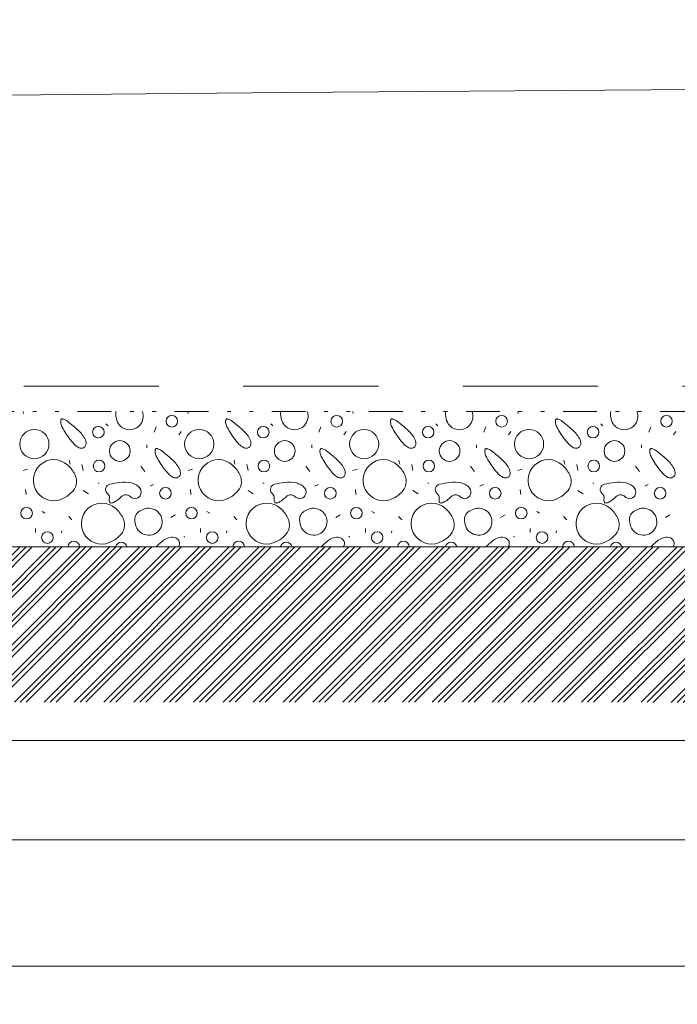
# Model space of a CAD drawing. Header units: millimetres. Extents: x -479461597 to -478645968, y -1101060132 to -1100898045.
# Tile 78 of 145: x -479021446 to -479017552, y -1101059430 to -1101053603. Entities that reach past the tile are written whole.
import ezdxf

# ---------------------------------------------------------------- set-up
doc = ezdxf.new("R2010")
doc.units = ezdxf.units.MM
doc.header["$MEASUREMENT"] = 0
for name, pattern in [('Wipeout_Contour', [1000, 0, -1000]), ('Čerchovaná se dvěma tečkami', [575, 200, -110, 22.5, -110, 22.5, -110]), ('Čárkovaná L', [1300, 800, -500])]:
    doc.linetypes.add(name, pattern=pattern)
for name, color, linetype in [('Bourané_2D prvky - vyplně', 7, 'Continuous'), ('Kóty - SP', 7, 'Continuous'), ('Situace - terén PT', 7, 'Continuous')]:
    doc.layers.add(name, color=color, linetype=linetype)
for name, color, linetype, lineweight, true_color in [('Bourané_2D prvky - vyplně_Pero_č.__40', 7, 'Continuous', 13, 0xc9ca94), ('Bourané_Konstrukce - základy výkop_Pero_č.__109', 7, 'Continuous', 13, 0x6da3d7), ('Kóty - SP_Pero_č.__25', 7, 'Continuous', 13, 0x1a4f6e), ('Kóty - SP_Pero_č.__45', 7, 'Continuous', 13, 0x1a4f6e), ('Kóty - SP_Pero_č.__85', 7, 'Continuous', 13, 0x1a4f6e), ('Situace - terén HTU_Pero_č.__186', 7, 'Continuous', 20, 0x7b0011), ('Situace - terén PT_Pero_č.__190', 7, 'Continuous', 20, 0x6d6f03)]:
    doc.layers.add(name, color=color, linetype=linetype, lineweight=lineweight, true_color=true_color)
doc.layers.add('Konstrukce - základy podsyp_Pero_č.__96', color=124, linetype='Continuous', lineweight=13)
doc.styles.add('GENERATED_STYLE_5', font='txt')
doc.dimstyles.new('GENERATED_STYLE__1', dxfattribs={"dimtxt": 275, "dimasz": 228, "dimexe": 0.18, "dimexo": 400, "dimgap": 0.09, "dimtad": 1, "dimtih": 1, "dimtoh": 1, "dimdec": 0, "dimzin": 0, "dimdsep": 46, "dimtxsty": 'GENERATED_STYLE_5', "dimblk": 'ARROWHEAD_6', "dimblk1": 'ARROWHEAD_6', "dimblk2": 'ARROWHEAD_6', "dimcen": 0.09, "dimclrd": 256, "dimclre": 256, "dimclrt": 256, "dimazin": 0, "dimtfac": 1, "dimtdec": 4, "dimtmove": 0, "dimatfit": 3, "dimfxl": 1, "dimtolj": 1, "dimtzin": 0, "dimarcsym": 0})

# ---------------------------------------------------------------- blocks, each defined once
blk = doc.blocks.new('*X114', base_point=(-479016584.6, -1101055471.5))
at = {"layer": 'Bourané_2D prvky - vyplně_Pero_č.__40', "color": 9, "linetype": 'Continuous', "lineweight": 13, "true_color": 0xc9ca94}
for p, q in [((-479021424.4, -1101055933.3), (-479021425.9, -1101055921.5)), ((-479020448.1, -1101055933.3), (-479020449.6, -1101055921.5)), ((-479019471.8, -1101055933.3), (-479019473.2, -1101055921.5)), ((-479018495.4, -1101055933.3), (-479018496.9, -1101055921.5)), ((-479020935.2, -1101055994.2), (-479020923.3, -1101056006)), ((-479020639.1, -1101056013.1), (-479020650.9, -1101056043.9)), ((-479019958.9, -1101055994.2), (-479019947, -1101056006)), ((-479019662.8, -1101056013.1), (-479019674.6, -1101056043.9)), ((-479018982.5, -1101055994.2), (-479018970.7, -1101056006)), ((-479018686.5, -1101056013.1), (-479018698.3, -1101056043.9)), ((-479018006.2, -1101055994.2), (-479017994.4, -1101056006)), ((-479017710.1, -1101056013.1), (-479017722, -1101056043.9)), ((-479020504.1, -1101056060.5), (-479020489.9, -1101056039.2)), ((-479019527.8, -1101056060.5), (-479019513.6, -1101056039.2)), ((-479018551.4, -1101056060.5), (-479018537.2, -1101056039.2)), ((-479017575.1, -1101056060.5), (-479017560.9, -1101056039.2)), ((-479020693.6, -1101056119.7), (-479020693.6, -1101056136.3)), ((-479019717.3, -1101056119.7), (-479019717.3, -1101056136.3)), ((-479018740.9, -1101056119.7), (-479018740.9, -1101056136.3)), ((-479017764.6, -1101056119.7), (-479017764.6, -1101056136.3)), ((-479021153.1, -1101056209.7), (-479021148.3, -1101056233.4)), ((-479021077.3, -1101056235.8), (-479021070.2, -1101056271.3)), ((-479020705.4, -1101056276), (-479020729.1, -1101056245.2)), ((-479020176.8, -1101056209.7), (-479020172, -1101056233.4)), ((-479020101, -1101056235.8), (-479020093.9, -1101056271.3)), ((-479019729.1, -1101056276), (-479019752.8, -1101056245.2)), ((-479019200.4, -1101056209.7), (-479019195.7, -1101056233.4)), ((-479019124.6, -1101056235.8), (-479019117.5, -1101056271.3)), ((-479018752.8, -1101056276), (-479018776.5, -1101056245.2)), ((-479018224.1, -1101056209.7), (-479018219.4, -1101056233.4)), ((-479018148.3, -1101056235.8), (-479018141.2, -1101056271.3)), ((-479017776.5, -1101056276), (-479017800.1, -1101056245.2)), ((-479021399.4, -1101056261.8), (-479021425.5, -1101056271.3)), ((-479020423.1, -1101056261.8), (-479020449.2, -1101056271.3)), ((-479019446.8, -1101056261.8), (-479019472.8, -1101056271.3)), ((-479018470.5, -1101056261.8), (-479018496.5, -1101056271.3)), ((-479020982.5, -1101056344.7), (-479020975.4, -1101056344.7)), ((-479020674.6, -1101056363.7), (-479020653.3, -1101056354.2)), ((-479020006.2, -1101056344.7), (-479019999.1, -1101056344.7)), ((-479019698.3, -1101056363.7), (-479019677, -1101056354.2)), ((-479019029.9, -1101056344.7), (-479019022.8, -1101056344.7)), ((-479018722, -1101056363.7), (-479018700.7, -1101056354.2)), ((-479018053.6, -1101056344.7), (-479018046.5, -1101056344.7)), ((-479017745.7, -1101056363.7), (-479017724.4, -1101056354.2)), ((-479021411, -1101056382.3), (-479021408.7, -1101056413.1)), ((-479021070.5, -1101056389.1), (-479021039.7, -1101056408)), ((-479020434.7, -1101056382.3), (-479020432.3, -1101056413.1)), ((-479020094.2, -1101056389.1), (-479020063.4, -1101056408)), ((-479019458.4, -1101056382.3), (-479019456, -1101056413.1)), ((-479019117.8, -1101056389.1), (-479019087, -1101056408)), ((-479018482.1, -1101056382.3), (-479018479.7, -1101056413.1)), ((-479018141.5, -1101056389.1), (-479018110.7, -1101056408)), ((-479021313.5, -1101056513.4), (-479021296.7, -1101056524.1)), ((-479021155.5, -1101056542.8), (-479021136.5, -1101056561.7)), ((-479020525, -1101056533.7), (-479020551.1, -1101056547.9)), ((-479020337.2, -1101056513.4), (-479020320.4, -1101056524.1)), ((-479020179.1, -1101056542.8), (-479020160.2, -1101056561.7)), ((-479019548.7, -1101056533.7), (-479019574.7, -1101056547.9)), ((-479019360.8, -1101056513.4), (-479019344.1, -1101056524.1)), ((-479019202.8, -1101056542.8), (-479019183.9, -1101056561.7)), ((-479018572.4, -1101056533.7), (-479018598.4, -1101056547.9)), ((-479018384.5, -1101056513.4), (-479018367.8, -1101056524.1)), ((-479018226.5, -1101056542.8), (-479018207.5, -1101056561.7)), ((-479017596, -1101056533.7), (-479017622.1, -1101056547.9)), ((-479021352, -1101056637.5), (-479021352, -1101056613.8)), ((-479021198.1, -1101056639.9), (-479021195.7, -1101056628.1)), ((-479020470.5, -1101056666), (-479020472.8, -1101056658.9)), ((-479020375.7, -1101056637.5), (-479020375.7, -1101056613.8)), ((-479020221.8, -1101056639.9), (-479020219.4, -1101056628.1)), ((-479019494.1, -1101056666), (-479019496.5, -1101056658.9)), ((-479019399.4, -1101056637.5), (-479019399.4, -1101056613.8)), ((-479019245.4, -1101056639.9), (-479019243.1, -1101056628.1)), ((-479018517.8, -1101056666), (-479018520.2, -1101056658.9)), ((-479018423.1, -1101056637.5), (-479018423.1, -1101056613.8)), ((-479018269.1, -1101056639.9), (-479018266.8, -1101056628.1))]:
    blk.add_line(p, q, dxfattribs=at)
for centre, radius in [((-479020545.4, -1101055979.2), 34.3), ((-479019569.1, -1101055979.2), 34.3), ((-479018592.8, -1101055979.2), 34.3), ((-479017616.4, -1101055979.2), 34.3), ((-479020980.4, -1101056043.7), 34.3), ((-479020004.1, -1101056043.7), 34.3), ((-479019027.7, -1101056043.7), 34.3), ((-479018051.4, -1101056043.7), 34.3), ((-479021359.2, -1101056114.2), 86.5), ((-479020382.9, -1101056114.2), 86.5), ((-479019406.6, -1101056114.2), 86.5), ((-479018430.3, -1101056114.2), 86.5), ((-479020853.2, -1101056155.2), 61.2), ((-479019876.9, -1101056155.2), 61.2), ((-479018900.6, -1101056155.2), 61.2), ((-479017924.3, -1101056155.2), 61.2), ((-479020976.2, -1101056244), 34.3), ((-479019999.9, -1101056244), 34.3), ((-479019023.6, -1101056244), 34.3), ((-479018047.2, -1101056244), 34.3), ((-479020583.2, -1101056405.7), 34.3), ((-479019606.9, -1101056405.7), 34.3), ((-479018630.6, -1101056405.7), 34.3), ((-479017654.2, -1101056405.7), 34.3), ((-479021405.4, -1101056523.1), 34.3), ((-479020429.1, -1101056523.1), 34.3), ((-479019452.8, -1101056523.1), 34.3), ((-479018476.5, -1101056523.1), 34.3), ((-479021282.3, -1101056667.4), 34.3), ((-479020305.9, -1101056667.4), 34.3), ((-479019329.6, -1101056667.4), 34.3), ((-479018353.3, -1101056667.4), 34.3)]:
    blk.add_circle(centre, radius, dxfattribs=at)
for centre, radius, start, end in [((-479021194.2, -1101055973.7), 8.15, 116.44249, 143.74637), ((-479021193.7, -1101055975.3), 9.77, 91.58784, 115.1953), ((-479021193.5, -1101055983.4), 17.9, 76.26222, 91.63398), ((-479021201, -1101056011.8), 47.3, 60.09228, 75.56108), ((-479020817.2, -1101055935.3), 60.4, 166.82651, 183.23471), ((-479020737.7, -1101055930.8), 140, 183.20947, 193.73016), ((-479020795, -1101055949.6), 79.9, 190.42819, 20.56996), ((-479020217.9, -1101055973.7), 8.15, 116.44249, 143.74637), ((-479020217.4, -1101055975.3), 9.77, 91.58784, 115.1953), ((-479020217.2, -1101055983.4), 17.9, 76.26222, 91.63398), ((-479020224.7, -1101056011.8), 47.3, 60.09228, 75.56108), ((-479019840.8, -1101055935.3), 60.4, 166.82651, 183.23471), ((-479019761.4, -1101055930.8), 140, 183.20947, 193.73016), ((-479019818.7, -1101055949.6), 79.9, 190.42819, 20.56996), ((-479019241.6, -1101055973.7), 8.15, 116.44249, 143.74637), ((-479019241.1, -1101055975.3), 9.77, 91.58784, 115.1953), ((-479019240.8, -1101055983.4), 17.9, 76.26222, 91.63398), ((-479019248.4, -1101056011.8), 47.3, 60.09228, 75.56108), ((-479018864.5, -1101055935.3), 60.4, 166.82651, 183.23471), ((-479018785, -1101055930.8), 140, 183.20947, 193.73016), ((-479018842.4, -1101055949.6), 79.9, 190.42819, 20.56996), ((-479018265.3, -1101055973.7), 8.15, 116.44249, 143.74637), ((-479018264.8, -1101055975.3), 9.77, 91.58784, 115.1953), ((-479018264.5, -1101055983.4), 17.9, 76.26222, 91.63398), ((-479018272.1, -1101056011.8), 47.3, 60.09228, 75.56108), ((-479017888.2, -1101055935.3), 60.4, 166.82651, 183.23471), ((-479017808.7, -1101055930.8), 140, 183.20947, 193.73016), ((-479017866.1, -1101055949.6), 79.9, 190.42819, 20.56996), ((-479021168.5, -1101055981), 35.1, 166.99162, 187.79059), ((-479021123.7, -1101055976.7), 80.1, 186.42962, 206.15703), ((-479021190.7, -1101055976.1), 12.4, 144.58124, 165.79236), ((-479020989.3, -1101055910), 230.1, 206.33038, 213.62436), ((-479021278.7, -1101056147.8), 203.9, 49.77705, 60.23921), ((-479021734.3, -1101056713.5), 930.2, 47.97476, 50.84929), ((-479021252.7, -1101056198), 225.2, 33.83427, 51.18662), ((-479020192.2, -1101055981), 35.1, 166.99162, 187.79059), ((-479020147.4, -1101055976.7), 80.1, 186.42962, 206.15703), ((-479020214.4, -1101055976.1), 12.4, 144.58124, 165.79236), ((-479020013, -1101055910), 230.1, 206.33038, 213.62436), ((-479020302.3, -1101056147.8), 203.9, 49.77705, 60.23921), ((-479020758, -1101056713.5), 930.2, 47.97476, 50.84929), ((-479020276.4, -1101056198), 225.2, 33.83427, 51.18662), ((-479019215.9, -1101055981), 35.1, 166.99162, 187.79059), ((-479019171.1, -1101055976.7), 80.1, 186.42962, 206.15703), ((-479019238, -1101055976.1), 12.4, 144.58124, 165.79236), ((-479019036.7, -1101055910), 230.1, 206.33038, 213.62436), ((-479019326, -1101056147.8), 203.9, 49.77705, 60.23921), ((-479019781.6, -1101056713.5), 930.2, 47.97476, 50.84929), ((-479019300.1, -1101056198), 225.2, 33.83427, 51.18662), ((-479018239.6, -1101055981), 35.1, 166.99162, 187.79059), ((-479018194.8, -1101055976.7), 80.1, 186.42962, 206.15703), ((-479018261.7, -1101055976.1), 12.4, 144.58124, 165.79236), ((-479018060.4, -1101055910), 230.1, 206.33038, 213.62436), ((-479018349.7, -1101056147.8), 203.9, 49.77705, 60.23921), ((-479018805.3, -1101056713.5), 930.2, 47.97476, 50.84929), ((-479018323.8, -1101056198), 225.2, 33.83427, 51.18662), ((-479020792.5, -1101055809.4), 450.4, 210.40568, 222.59648), ((-479021132.6, -1101056116), 79.8, 6.38135, 32.97964), ((-479019816.2, -1101055809.4), 450.4, 210.40568, 222.59648), ((-479020156.3, -1101056116), 79.8, 6.38135, 32.97964), ((-479018839.9, -1101055809.4), 450.4, 210.40568, 222.59648), ((-479019180, -1101056116), 79.8, 6.38135, 32.97964), ((-479017863.5, -1101055809.4), 450.4, 210.40568, 222.59648), ((-479018203.6, -1101056116), 79.8, 6.38135, 32.97964), ((-479021050.7, -1101056047.4), 99.3, 222.37116, 243.06329), ((-479021081.4, -1101056108.2), 31.2, 242.60519, 300.24019), ((-479021083.1, -1101056110.7), 30, 305.49207, 6.90343), ((-479020635.6, -1101056149.3), 8.15, 116.44249, 143.74637), ((-479020635.1, -1101056150.8), 9.77, 91.58784, 115.1953), ((-479020634.9, -1101056158.9), 17.9, 76.26222, 91.63398), ((-479020642.4, -1101056187.3), 47.3, 60.09228, 75.56108), ((-479020074.4, -1101056047.4), 99.3, 222.37116, 243.06329), ((-479020105, -1101056108.2), 31.2, 242.60519, 300.24019), ((-479020106.8, -1101056110.7), 30, 305.49207, 6.90343), ((-479019659.3, -1101056149.3), 8.15, 116.44249, 143.74637), ((-479019658.8, -1101056150.8), 9.77, 91.58784, 115.1953), ((-479019658.5, -1101056158.9), 17.9, 76.26222, 91.63398), ((-479019666.1, -1101056187.3), 47.3, 60.09228, 75.56108), ((-479019098.1, -1101056047.4), 99.3, 222.37116, 243.06329), ((-479019128.7, -1101056108.2), 31.2, 242.60519, 300.24019), ((-479019130.4, -1101056110.7), 30, 305.49207, 6.90343), ((-479018683, -1101056149.3), 8.15, 116.44249, 143.74637), ((-479018682.5, -1101056150.8), 9.77, 91.58784, 115.1953), ((-479018682.2, -1101056158.9), 17.9, 76.26222, 91.63398), ((-479018689.8, -1101056187.3), 47.3, 60.09228, 75.56108), ((-479018121.7, -1101056047.4), 99.3, 222.37116, 243.06329), ((-479018152.4, -1101056108.2), 31.2, 242.60519, 300.24019), ((-479018154.1, -1101056110.7), 30, 305.49207, 6.90343), ((-479017706.7, -1101056149.3), 8.15, 116.44249, 143.74637), ((-479017706.1, -1101056150.8), 9.77, 91.58784, 115.1953), ((-479017705.9, -1101056158.9), 17.9, 76.26222, 91.63398), ((-479017713.4, -1101056187.3), 47.3, 60.09228, 75.56108), ((-479020609.9, -1101056156.5), 35.1, 166.99162, 187.79059), ((-479020565.1, -1101056152.3), 80.1, 186.42962, 206.15703), ((-479020632.1, -1101056151.7), 12.4, 144.58124, 165.79236), ((-479020430.7, -1101056085.5), 230.1, 206.33038, 213.62436), ((-479020720, -1101056323.4), 203.9, 49.77705, 60.23921), ((-479021175.7, -1101056889), 930.2, 47.97476, 50.84929), ((-479020694.1, -1101056373.5), 225.2, 33.83427, 51.18662), ((-479019633.6, -1101056156.5), 35.1, 166.99162, 187.79059), ((-479019588.8, -1101056152.3), 80.1, 186.42962, 206.15703), ((-479019655.7, -1101056151.7), 12.4, 144.58124, 165.79236), ((-479019454.4, -1101056085.5), 230.1, 206.33038, 213.62436), ((-479019743.7, -1101056323.4), 203.9, 49.77705, 60.23921), ((-479020199.3, -1101056889), 930.2, 47.97476, 50.84929), ((-479019717.8, -1101056373.5), 225.2, 33.83427, 51.18662), ((-479018657.3, -1101056156.5), 35.1, 166.99162, 187.79059), ((-479018612.5, -1101056152.3), 80.1, 186.42962, 206.15703), ((-479018679.4, -1101056151.7), 12.4, 144.58124, 165.79236), ((-479018478.1, -1101056085.5), 230.1, 206.33038, 213.62436), ((-479018767.4, -1101056323.4), 203.9, 49.77705, 60.23921), ((-479019223, -1101056889), 930.2, 47.97476, 50.84929), ((-479018741.5, -1101056373.5), 225.2, 33.83427, 51.18662), ((-479017681, -1101056156.5), 35.1, 166.99162, 187.79059), ((-479017636.2, -1101056152.3), 80.1, 186.42962, 206.15703), ((-479017703.1, -1101056151.7), 12.4, 144.58124, 165.79236), ((-479017501.8, -1101056085.5), 230.1, 206.33038, 213.62436), ((-479017791.1, -1101056323.4), 203.9, 49.77705, 60.23921), ((-479018246.7, -1101056889), 930.2, 47.97476, 50.84929), ((-479017765.1, -1101056373.5), 225.2, 33.83427, 51.18662), ((-479021244, -1101056328), 121.6, 47.44539, 302.61512), ((-479021298.2, -1101056386), 201, 27.73941, 47.25688), ((-479020233.9, -1101055985), 450.4, 210.40568, 222.59648), ((-479020574, -1101056291.6), 79.8, 6.38135, 32.97964), ((-479020267.7, -1101056328), 121.6, 47.44539, 302.61512), ((-479020321.9, -1101056386), 201, 27.73941, 47.25688), ((-479019257.6, -1101055985), 450.4, 210.40568, 222.59648), ((-479019597.7, -1101056291.6), 79.8, 6.38135, 32.97964), ((-479019291.4, -1101056328), 121.6, 47.44539, 302.61512), ((-479019345.6, -1101056386), 201, 27.73941, 47.25688), ((-479018281.2, -1101055985), 450.4, 210.40568, 222.59648), ((-479018621.3, -1101056291.6), 79.8, 6.38135, 32.97964), ((-479018315.1, -1101056328), 121.6, 47.44539, 302.61512), ((-479018369.2, -1101056386), 201, 27.73941, 47.25688), ((-479017304.9, -1101055985), 450.4, 210.40568, 222.59648), ((-479017645, -1101056291.6), 79.8, 6.38135, 32.97964), ((-479021202.1, -1101056335.7), 92.5, 347.76658, 27.85068), ((-479020492.1, -1101056222.9), 99.3, 222.37116, 243.06329), ((-479020522.7, -1101056283.8), 31.2, 242.60519, 300.24019), ((-479020524.4, -1101056286.3), 30, 305.49207, 6.90343), ((-479020225.8, -1101056335.7), 92.5, 347.76658, 27.85068), ((-479019515.8, -1101056222.9), 99.3, 222.37116, 243.06329), ((-479019546.4, -1101056283.8), 31.2, 242.60519, 300.24019), ((-479019548.1, -1101056286.3), 30, 305.49207, 6.90343), ((-479019249.5, -1101056335.7), 92.5, 347.76658, 27.85068), ((-479018539.4, -1101056222.9), 99.3, 222.37116, 243.06329), ((-479018570.1, -1101056283.8), 31.2, 242.60519, 300.24019), ((-479018571.8, -1101056286.3), 30, 305.49207, 6.90343), ((-479018273.2, -1101056335.7), 92.5, 347.76658, 27.85068), ((-479017563.1, -1101056222.9), 99.3, 222.37116, 243.06329), ((-479017593.8, -1101056283.8), 31.2, 242.60519, 300.24019), ((-479017595.5, -1101056286.3), 30, 305.49207, 6.90343), ((-479021204.8, -1101056330.4), 96.3, 314.77786, 344.99612), ((-479020906.5, -1101056382.8), 31.5, 102.33238, 221.66579), ((-479020798.3, -1101056814.8), 476.8, 96.62587, 103.9434), ((-479020826.8, -1101056520.3), 181.1, 76.98482, 98.41911), ((-479020815.2, -1101056459.4), 119.2, 60.58312, 75.82357), ((-479020789.9, -1101056417), 69.8, 37.64751, 61.59738), ((-479020767.2, -1101056398.2), 40.4, 327.0376, 36.12094), ((-479020228.4, -1101056330.4), 96.3, 314.77786, 344.99612), ((-479019930.1, -1101056382.8), 31.5, 102.33238, 221.66579), ((-479019822, -1101056814.8), 476.8, 96.62587, 103.9434), ((-479019850.5, -1101056520.3), 181.1, 76.98482, 98.41911), ((-479019838.9, -1101056459.4), 119.2, 60.58312, 75.82357), ((-479019813.6, -1101056417), 69.8, 37.64751, 61.59738), ((-479019790.9, -1101056398.2), 40.4, 327.0376, 36.12094), ((-479019252.1, -1101056330.4), 96.3, 314.77786, 344.99612), ((-479018953.8, -1101056382.8), 31.5, 102.33238, 221.66579), ((-479018845.6, -1101056814.8), 476.8, 96.62587, 103.9434), ((-479018874.2, -1101056520.3), 181.1, 76.98482, 98.41911), ((-479018862.6, -1101056459.4), 119.2, 60.58312, 75.82357), ((-479018837.2, -1101056417), 69.8, 37.64751, 61.59738), ((-479018814.6, -1101056398.2), 40.4, 327.0376, 36.12094), ((-479018275.8, -1101056330.4), 96.3, 314.77786, 344.99612), ((-479017977.5, -1101056382.8), 31.5, 102.33238, 221.66579), ((-479017869.3, -1101056814.8), 476.8, 96.62587, 103.9434), ((-479017897.8, -1101056520.3), 181.1, 76.98482, 98.41911), ((-479017886.3, -1101056459.4), 119.2, 60.58312, 75.82357), ((-479017860.9, -1101056417), 69.8, 37.64751, 61.59738), ((-479017838.3, -1101056398.2), 40.4, 327.0376, 36.12094), ((-479021278, -1101056256.8), 200.1, 299.80292, 314.81337), ((-479020996.3, -1101056470.2), 93.8, 36.34422, 45.05059), ((-479020944.8, -1101056432.1), 29.8, 9.2485, 36.04485), ((-479020966.8, -1101056432.6), 51.7, 352.80345, 5.8388), ((-479020747.7, -1101056550), 157.3, 125.17662, 133.36956), ((-479020815.1, -1101056453.4), 39.5, 96.38752, 125.85484), ((-479020817.8, -1101056445.6), 31.5, 62.29017, 93.16723), ((-479020846.5, -1101056498.6), 91.8, 52.69594, 61.7729), ((-479020729, -1101056343.4), 102.9, 232.99345, 240.45597), ((-479020762.4, -1101056401.9), 35.6, 240.83218, 267.00649), ((-479020763.9, -1101056401.6), 35.8, 269.51744, 328.79179), ((-479020301.7, -1101056256.8), 200.1, 299.80292, 314.81337), ((-479020020, -1101056470.2), 93.8, 36.34422, 45.05059), ((-479019968.5, -1101056432.1), 29.8, 9.2485, 36.04485), ((-479019990.5, -1101056432.6), 51.7, 352.80345, 5.8388), ((-479019771.4, -1101056550), 157.3, 125.17662, 133.36956), ((-479019838.8, -1101056453.4), 39.5, 96.38752, 125.85484), ((-479019841.5, -1101056445.6), 31.5, 62.29017, 93.16723), ((-479019870.2, -1101056498.6), 91.8, 52.69594, 61.7729), ((-479019752.7, -1101056343.4), 102.9, 232.99345, 240.45597), ((-479019786.1, -1101056401.9), 35.6, 240.83218, 267.00649), ((-479019787.6, -1101056401.6), 35.8, 269.51744, 328.79179), ((-479019325.3, -1101056256.8), 200.1, 299.80292, 314.81337), ((-479019043.7, -1101056470.2), 93.8, 36.34422, 45.05059), ((-479018992.2, -1101056432.1), 29.8, 9.2485, 36.04485), ((-479019014.2, -1101056432.6), 51.7, 352.80345, 5.8388), ((-479018795, -1101056550), 157.3, 125.17662, 133.36956), ((-479018862.5, -1101056453.4), 39.5, 96.38752, 125.85484), ((-479018865.2, -1101056445.6), 31.5, 62.29017, 93.16723), ((-479018893.9, -1101056498.6), 91.8, 52.69594, 61.7729), ((-479018776.3, -1101056343.4), 102.9, 232.99345, 240.45597), ((-479018809.7, -1101056401.9), 35.6, 240.83218, 267.00649), ((-479018811.3, -1101056401.6), 35.8, 269.51744, 328.79179), ((-479018349, -1101056256.8), 200.1, 299.80292, 314.81337), ((-479018067.3, -1101056470.2), 93.8, 36.34422, 45.05059), ((-479018015.8, -1101056432.1), 29.8, 9.2485, 36.04485), ((-479018037.9, -1101056432.6), 51.7, 352.80345, 5.8388), ((-479017818.7, -1101056550), 157.3, 125.17662, 133.36956), ((-479017886.2, -1101056453.4), 39.5, 96.38752, 125.85484), ((-479017888.8, -1101056445.6), 31.5, 62.29017, 93.16723), ((-479017917.6, -1101056498.6), 91.8, 52.69594, 61.7729), ((-479017800, -1101056343.4), 102.9, 232.99345, 240.45597), ((-479017833.4, -1101056401.9), 35.6, 240.83218, 267.00649), ((-479017835, -1101056401.6), 35.8, 269.51744, 328.79179), ((-479020959.8, -1101056584.6), 121.6, 47.44539, 302.61512), ((-479020870.9, -1101056445.2), 45.1, 172.11009, 189.08744), ((-479020900.5, -1101056449.7), 15.1, 189.97096, 219.94545), ((-479020904.2, -1101056452.2), 10.8, 222.4728, 257.54629), ((-479020902.8, -1101056444.5), 18.5, 258.52372, 281.52951), ((-479020906.7, -1101056422.9), 40.5, 280.79529, 293.53627), ((-479020945.6, -1101056344.4), 128.1, 295.46694, 314.57351), ((-479019983.5, -1101056584.6), 121.6, 47.44539, 302.61512), ((-479019894.6, -1101056445.2), 45.1, 172.11009, 189.08744), ((-479019924.2, -1101056449.7), 15.1, 189.97096, 219.94545), ((-479019927.9, -1101056452.2), 10.8, 222.4728, 257.54629), ((-479019926.5, -1101056444.5), 18.5, 258.52372, 281.52951), ((-479019930.4, -1101056422.9), 40.5, 280.79529, 293.53627), ((-479019969.3, -1101056344.4), 128.1, 295.46694, 314.57351), ((-479019007.2, -1101056584.6), 121.6, 47.44539, 302.61512), ((-479018918.3, -1101056445.2), 45.1, 172.11009, 189.08744), ((-479018947.9, -1101056449.7), 15.1, 189.97096, 219.94545), ((-479018951.5, -1101056452.2), 10.8, 222.4728, 257.54629), ((-479018950.2, -1101056444.5), 18.5, 258.52372, 281.52951), ((-479018954.1, -1101056422.9), 40.5, 280.79529, 293.53627), ((-479018993, -1101056344.4), 128.1, 295.46694, 314.57351), ((-479018030.8, -1101056584.6), 121.6, 47.44539, 302.61512), ((-479017941.9, -1101056445.2), 45.1, 172.11009, 189.08744), ((-479017971.6, -1101056449.7), 15.1, 189.97096, 219.94545), ((-479017975.2, -1101056452.2), 10.8, 222.4728, 257.54629), ((-479017973.9, -1101056444.5), 18.5, 258.52372, 281.52951), ((-479017977.7, -1101056422.9), 40.5, 280.79529, 293.53627), ((-479018016.7, -1101056344.4), 128.1, 295.46694, 314.57351), ((-479021014, -1101056642.7), 201, 27.73941, 47.25688), ((-479020917.9, -1101056592.3), 92.5, 347.76658, 27.85068), ((-479020704.5, -1101056559.5), 60.4, 159.35742, 183.23471), ((-479020682.4, -1101056573.9), 79.9, 190.42819, 104.62943), ((-479020707.8, -1101056561.2), 57.9, 120.7918, 156.66705), ((-479020665.3, -1101056631.9), 140.5, 105.38214, 120.90768), ((-479020037.6, -1101056642.7), 201, 27.73941, 47.25688), ((-479019941.6, -1101056592.3), 92.5, 347.76658, 27.85068), ((-479019728.2, -1101056559.5), 60.4, 159.35742, 183.23471), ((-479019706, -1101056573.9), 79.9, 190.42819, 104.62943), ((-479019731.5, -1101056561.2), 57.9, 120.7918, 156.66705), ((-479019689, -1101056631.9), 140.5, 105.38214, 120.90768), ((-479019061.3, -1101056642.7), 201, 27.73941, 47.25688), ((-479018965.2, -1101056592.3), 92.5, 347.76658, 27.85068), ((-479018751.8, -1101056559.5), 60.4, 159.35742, 183.23471), ((-479018729.7, -1101056573.9), 79.9, 190.42819, 104.62943), ((-479018755.1, -1101056561.2), 57.9, 120.7918, 156.66705), ((-479018712.7, -1101056631.9), 140.5, 105.38214, 120.90768), ((-479018085, -1101056642.7), 201, 27.73941, 47.25688), ((-479017988.9, -1101056592.3), 92.5, 347.76658, 27.85068), ((-479017775.5, -1101056559.5), 60.4, 159.35742, 183.23471), ((-479017753.4, -1101056573.9), 79.9, 190.42819, 104.62943), ((-479017778.8, -1101056561.2), 57.9, 120.7918, 156.66705), ((-479017736.3, -1101056631.9), 140.5, 105.38214, 120.90768), ((-479020625, -1101056555.1), 140, 183.20947, 193.73016), ((-479019648.7, -1101056555.1), 140, 183.20947, 193.73016), ((-479018672.4, -1101056555.1), 140, 183.20947, 193.73016), ((-479017696, -1101056555.1), 140, 183.20947, 193.73016), ((-479020993.7, -1101056513.4), 200.1, 299.80292, 314.81337), ((-479020920.5, -1101056587), 96.3, 314.77786, 344.99612), ((-479020539.9, -1101056751.3), 86.5, 100.49602, 122.88251), ((-479020544.6, -1101056725.7), 60.4, 68.66458, 100.54861), ((-479020017.4, -1101056513.4), 200.1, 299.80292, 314.81337), ((-479019944.2, -1101056587), 96.3, 314.77786, 344.99612), ((-479019563.6, -1101056751.3), 86.5, 100.49602, 122.88251), ((-479019568.3, -1101056725.7), 60.4, 68.66458, 100.54861), ((-479019041.1, -1101056513.4), 200.1, 299.80292, 314.81337), ((-479018967.9, -1101056587), 96.3, 314.77786, 344.99612), ((-479018587.3, -1101056751.3), 86.5, 100.49602, 122.88251), ((-479018592, -1101056725.7), 60.4, 68.66458, 100.54861), ((-479018064.8, -1101056513.4), 200.1, 299.80292, 314.81337), ((-479017991.6, -1101056587), 96.3, 314.77786, 344.99612), ((-479017610.9, -1101056751.3), 86.5, 100.49602, 122.88251), ((-479017615.6, -1101056725.7), 60.4, 68.66458, 100.54861), ((-479021126.2, -1101056722.4), 34.3, 1.67684, 178.32316), ((-479020844.5, -1101056729.3), 34.3, 13.42393, 166.57607), ((-479020447.6, -1101056898.8), 259.5, 129.90161, 136.85958), ((-479020474.6, -1101056852.7), 207.1, 122.84273, 132.36955), ((-479020535.8, -1101056703.5), 36.5, 19.35089, 68.79016), ((-479020566.6, -1101056691.2), 68.8, 334.00243, 341.10531), ((-479020536, -1101056702.2), 36.2, 341.89835, 17.40087), ((-479020149.8, -1101056722.4), 34.3, 1.67684, 178.32316), ((-479019868.1, -1101056729.3), 34.3, 13.42393, 166.57607), ((-479019471.3, -1101056898.8), 259.5, 129.90161, 136.85958), ((-479019498.2, -1101056852.7), 207.1, 122.84273, 132.36955), ((-479019559.5, -1101056703.5), 36.5, 19.35089, 68.79016), ((-479019590.3, -1101056691.2), 68.8, 334.00243, 341.10531), ((-479019559.7, -1101056702.2), 36.2, 341.89835, 17.40087), ((-479019173.5, -1101056722.4), 34.3, 1.67684, 178.32316), ((-479018891.8, -1101056729.3), 34.3, 13.42393, 166.57607), ((-479018495, -1101056898.8), 259.5, 129.90161, 136.85958), ((-479018521.9, -1101056852.7), 207.1, 122.84273, 132.36955), ((-479018583.2, -1101056703.5), 36.5, 19.35089, 68.79016), ((-479018614, -1101056691.2), 68.8, 334.00243, 341.10531), ((-479018583.3, -1101056702.2), 36.2, 341.89835, 17.40087), ((-479018197.2, -1101056722.4), 34.3, 1.67684, 178.32316), ((-479017915.5, -1101056729.3), 34.3, 13.42393, 166.57607), ((-479017518.6, -1101056898.8), 259.5, 129.90161, 136.85958), ((-479017545.6, -1101056852.7), 207.1, 122.84273, 132.36955), ((-479017606.9, -1101056703.5), 36.5, 19.35089, 68.79016), ((-479017637.7, -1101056691.2), 68.8, 334.00243, 341.10531), ((-479017607, -1101056702.2), 36.2, 341.89835, 17.40087)]:
    blk.add_arc(centre, radius, start, end, dxfattribs=at)
blk = doc.blocks.new('výplň_3_4', base_point=(-479016584.6, -1101055471.5))
at = {"color": 254, "linetype": 'Wipeout_Contour', "lineweight": 0, "ltscale": 8405097351.731508}
blk.add_wipeout([(-479029177.2, -1101056721.4), (-478991622, -1101056721.4), (-478955191.5, -1101056718.9), (-478954585.1, -1101056621.5), (-478954235.1, -1101056271.5), (-478954235.1, -1101055921.5), (-479029177.2, -1101055921.5)], dxfattribs=at).dxf.layer = 'Bourané_2D prvky - vyplně'
at = {"layer": 'Bourané_2D prvky - vyplně_Pero_č.__40', "color": 9, "linetype": 'Continuous', "lineweight": 13, "true_color": 0xc9ca94}
blk.add_blockref('*X114', (-479016584.6, -1101055471.5), dxfattribs=at)
blk = doc.blocks.new('Řez_23_4', base_point=(-479016584.6, -1101055471.5))
at = {"layer": 'Situace - terén PT_Pero_č.__190', "color": 66, "linetype": 'Continuous', "lineweight": 20, "true_color": 0x6d6f03, "flags": 128}
blk.add_lwpolyline([(-478991612.8, -1101053612.6), (-478995603.9, -1101053602.8), (-478998453.8, -1101053646.5), (-479000300.7, -1101053636.2), (-479001848.6, -1101053719.5), (-479009801, -1101053826.7), (-479012441.2, -1101053879.7), (-479013086.2, -1101053889.1), (-479017170.2, -1101054013.9), (-479019860.5, -1101054033.7), (-479023834.2, -1101054071.9), (-479025933.3, -1101054059.4), (-479027748.3, -1101054788.1), (-479031526.8, -1101054854.9), (-479034377.9, -1101055568.5), (-479036218.6, -1101055548.6)], dxfattribs=at)
blk = doc.blocks.new('*D148', base_point=(-479016584.6, -1101055471.5))
at = {"layer": 'Kóty - SP_Pero_č.__45', "color": 146, "linetype": 'Continuous', "lineweight": 13, "true_color": 0x1a4f6e}
for p, q in [((-479029125.5, -1101058336.4), (-479029365.5, -1101058576.4)), ((-478952255.1, -1101058576.4), (-478952015.1, -1101058336.4))]:
    blk.add_line(p, q, dxfattribs=at)
at = {"layer": 'Kóty - SP_Pero_č.__85', "color": 146, "linetype": 'Continuous', "lineweight": 13, "true_color": 0x1a4f6e}
for p, q in [((-478952135.1, -1101058681.4), (-478952135.1, -1101058056.4)), ((-479029245.5, -1101058856.4), (-479029245.5, -1101058231.4)), ((-479029425.5, -1101058456.4), (-479029245.5, -1101058456.4)), ((-479029245.5, -1101058456.4), (-478952135.1, -1101058456.4)), ((-478952135.1, -1101058456.4), (-478951955.1, -1101058456.4))]:
    blk.add_line(p, q, dxfattribs=at)
at = {"layer": 'Kóty - SP_Pero_č.__25', "color": 146, "lineweight": 13, "true_color": 0x1a4f6e, "insert": (-478991174.3, -1101058401.4), "char_height": 275, "attachment_point": 7, "style": 'GENERATED_STYLE_5'}
blk.add_mtext('\\A1;{\\pql;\\fArial Narrow|b0|i0|c238|p34;77\xa0110}', dxfattribs=at)
blk = doc.blocks.new('ARROWHEAD_6')
at = {"color": 0, "linetype": 'Continuous', "lineweight": 0}
for p, q in [((-0.5, -0.5), (0.5, 0.5)), ((0, 0), (-1, 0))]:
    blk.add_line(p, q, dxfattribs=at)
blk = doc.blocks.new('*D149', base_point=(-479016584.6, -1101055471.5))
at = {"layer": 'Kóty - SP_Pero_č.__45', "color": 146, "linetype": 'Continuous', "lineweight": 13, "true_color": 0x1a4f6e}
for p, q in [((-479029125.5, -1101057749), (-479029365.5, -1101057989)), ((-479027965.3, -1101057749), (-479028205.3, -1101057989))]:
    blk.add_line(p, q, dxfattribs=at)
at = {"layer": 'Kóty - SP_Pero_č.__85', "color": 146, "linetype": 'Continuous', "lineweight": 13, "true_color": 0x1a4f6e}
for p, q in [((-479028085.3, -1101058094), (-479028085.3, -1101057469)), ((-479029245.5, -1101058269), (-479029245.5, -1101057644)), ((-479029425.5, -1101057869), (-479029245.5, -1101057869)), ((-479029245.5, -1101057869), (-479028085.3, -1101057869)), ((-479028085.3, -1101057869), (-478991759.8, -1101057869))]:
    blk.add_line(p, q, dxfattribs=at)
at = {"layer": 'Kóty - SP_Pero_č.__25', "color": 146, "lineweight": 13, "true_color": 0x1a4f6e, "insert": (-479029061.4, -1101057814), "char_height": 275, "attachment_point": 7, "style": 'GENERATED_STYLE_5'}
blk.add_mtext('\\A1;{\\pql;\\fArial Narrow|b0|i0|c238|p34;1\xa0160}', dxfattribs=at)
blk = doc.blocks.new('*D150', base_point=(-479016584.6, -1101055471.5))
at = {"layer": 'Kóty - SP_Pero_č.__45', "color": 146, "linetype": 'Continuous', "lineweight": 13, "true_color": 0x1a4f6e}
for p, q in [((-479027965.3, -1101057749), (-479028205.3, -1101057989)), ((-478991639.8, -1101057749), (-478991879.8, -1101057989))]:
    blk.add_line(p, q, dxfattribs=at)
at = {"layer": 'Kóty - SP_Pero_č.__85', "color": 146, "linetype": 'Continuous', "lineweight": 13, "true_color": 0x1a4f6e}
for p, q in [((-478991759.8, -1101058094), (-478991759.8, -1101057469)), ((-479028085.3, -1101057869), (-478991759.8, -1101057869)), ((-478991759.8, -1101057869), (-478955435.1, -1101057869))]:
    blk.add_line(p, q, dxfattribs=at)
at = {"layer": 'Kóty - SP_Pero_č.__25', "color": 146, "lineweight": 13, "true_color": 0x1a4f6e, "insert": (-479010406.6, -1101057814), "char_height": 275, "attachment_point": 7, "style": 'GENERATED_STYLE_5'}
blk.add_mtext('\\A1;{\\pql;\\fArial Narrow|b0|i0|c238|p34;36\xa0326}', dxfattribs=at)
blk = doc.blocks.new('*D158', base_point=(-479016584.6, -1101055471.5))
at = {"layer": 'Kóty - SP_Pero_č.__45', "color": 146, "linetype": 'Continuous', "lineweight": 13, "true_color": 0x1a4f6e}
for p, q in [((-479029125.5, -1101059084.7), (-479029365.5, -1101059324.7)), ((-479016214.6, -1101059324.7), (-479015974.6, -1101059084.7))]:
    blk.add_line(p, q, dxfattribs=at)
at = {"layer": 'Kóty - SP_Pero_č.__85', "color": 146, "linetype": 'Continuous', "lineweight": 13, "true_color": 0x1a4f6e}
for p, q in [((-479029245.5, -1101059429.7), (-479029245.5, -1101058804.7)), ((-479016094.6, -1101059429.7), (-479016094.6, -1101058804.7)), ((-479029425.5, -1101059204.7), (-479029245.5, -1101059204.7)), ((-479029245.5, -1101059204.7), (-479016094.6, -1101059204.7)), ((-479016094.6, -1101059204.7), (-479015914.6, -1101059204.7))]:
    blk.add_line(p, q, dxfattribs=at)
at = {"layer": 'Kóty - SP_Pero_č.__25', "color": 146, "lineweight": 13, "true_color": 0x1a4f6e, "insert": (-479023154, -1101059149.7), "char_height": 275, "attachment_point": 7, "style": 'GENERATED_STYLE_5'}
blk.add_mtext('\\A1;{\\pql;\\fArial Narrow|b0|i0|c238|p34;13 150}', dxfattribs=at)

msp = doc.modelspace()

# ---------------------------------------------------------------- block references
at = {"layer": 'Bourané_2D prvky - vyplně_Pero_č.__40', "color": 9, "linetype": 'Continuous', "lineweight": 13, "true_color": 0xc9ca94}
msp.add_blockref('výplň_3_4', (-479016584.6, -1101055471.5), dxfattribs=at)

# ---------------------------------------------------------------- next in the draw order: wipeouts: each hides what was drawn before it
at = {"color": 254, "linetype": 'Wipeout_Contour', "lineweight": 0, "ltscale": 26416046955.85198}
msp.add_wipeout([(-479029245.6, -1101056721.4), (-479028326.9, -1101056724.1), (-479028232.2, -1101057068.5), (-479028085.4, -1101057068.5), (-479027937.9, -1101057068.5), (-479027843.6, -1101056725.6), (-478992001.4, -1101056723.5), (-478991905.9, -1101057071), (-478991608, -1101057071), (-478991512.4, -1101056723.4), (-478955677.4, -1101056721.4), (-478955582.7, -1101057071.5), (-478955424.3, -1101057071.5), (-478955288.5, -1101057071.5), (-478955190.8, -1101056714.9), (-478952675.9, -1101056637.8), (-478952135.1, -1101056621.5), (-478952135.1, -1101055771.5), (-478951119.9, -1101054324.9), (-478943743.3, -1101054992.4), (-478943743.5, -1101057647.8), (-479029245.7, -1101057641.8)], dxfattribs=at).dxf.layer = 'Bourané_2D prvky - vyplně'

# ---------------------------------------------------------------- next in the draw order: hatches: boundary and pattern name
at = {"layer": 'Bourané_2D prvky - vyplně_Pero_č.__40', "linetype": 'Continuous', "lineweight": 13, "true_color": 0xc9ca94}
h = msp.add_hatch(dxfattribs=at)
h.set_pattern_fill('Zemina___původní_0004', color=9, style=0, pattern_type=2)
h.set_pattern_definition([(45, (-479016584.6, -1101055471.49), (-88.38835, 88.38835), []), (45, (-479016602.28, -1101055453.82), (-88.38835, 88.38835), []), (45, (-479016619.95, -1101055436.14), (-88.38835, 88.38835), [])])
h.paths.add_polyline_path([(-479029245.6, -1101056721.4), (-479028326.9, -1101056724.1), (-479028232.2, -1101057068.5), (-479028085.4, -1101057068.5), (-479027937.9, -1101057068.5), (-479027843.6, -1101056725.6), (-478992001.4, -1101056723.5), (-478991905.9, -1101057071), (-478991608, -1101057071), (-478991512.4, -1101056723.4), (-478955677.4, -1101056721.4), (-478955582.7, -1101057071.5), (-478955424.3, -1101057071.5), (-478955288.5, -1101057071.5), (-478955190.8, -1101056714.9), (-478952675.9, -1101056637.8), (-478952135.1, -1101056621.5), (-478952135.1, -1101055771.5), (-478951119.9, -1101054324.9), (-478943743.3, -1101054992.4), (-478943743.5, -1101057647.8), (-479029245.7, -1101057641.8)])

# ---------------------------------------------------------------- next in the draw order: linework, layer by layer
at = {"layer": 'Bourané_Konstrukce - základy výkop_Pero_č.__109', "color": 153, "linetype": 'Continuous', "lineweight": 13, "true_color": 0x6da3d7}
msp.add_line((-478955677.4, -1101056721.4), (-479029245.6, -1101056721.4), dxfattribs=at)
at = {"layer": 'Konstrukce - základy podsyp_Pero_č.__96', "color": 124, "linetype": 'Čerchovaná se dvěma tečkami', "lineweight": 13}
msp.add_line((-479029153.6, -1101055921.5), (-478954203.1, -1101055921.5), dxfattribs=at)
at = {"layer": 'Situace - terén HTU_Pero_č.__186', "color": 246, "linetype": 'Čárkovaná L', "lineweight": 20, "true_color": 0x7b0011}
msp.add_line((-479029222.6, -1101055771.5), (-478952135.1, -1101055771.5), dxfattribs=at)

# ---------------------------------------------------------------- next in the draw order: block references
at = {"layer": 'Situace - terén PT', "lineweight": 0}
msp.add_blockref('Řez_23_4', (-479016584.6, -1101055471.5), dxfattribs=at)

# ---------------------------------------------------------------- next in the draw order: dimensions: what is measured, and where the dimension line sits
at = {"layer": 'Kóty - SP', "color": 146, "linetype": 'Continuous', "lineweight": 13, "true_color": 0x1a4f6e}
for base, p1, p2, picture, middle in [((-478952135.1, -1101058456.4), (-479029245.5, -1101058760.3), (-478952135.1, -1101055771.5), '*D148', (-478990597.1, -1101058263.9)), ((-479028085.3, -1101057869), (-479029245.5, -1101058760.3), (-479028085.3, -1101057180), '*D149', (-479028589.1, -1101057676.5)), ((-478991759.7659, -1101057869.0395), (-479028085.3466, -1101057179.9707), (-478991759.7659, -1101057181.8158), '*D150', (-479009829.3808, -1101057676.5395))]:
    dim = msp.add_linear_dim(base=base, p1=p1, p2=p2, dimstyle='GENERATED_STYLE__1', dxfattribs=at)
    dim.commit()
    dim.dimension.update_dxf_attribs({"geometry": picture, "text_midpoint": middle, "dimtype": 160})
dim = msp.add_linear_dim(base=(-479016094.6, -1101059204.7), p1=(-479029245.5, -1101057663), p2=(-479016094.6, -1101058411.3), text='13 150', dimstyle='GENERATED_STYLE__1', dxfattribs=at)
dim.commit()
dim.dimension.update_dxf_attribs({"geometry": '*D158', "text_midpoint": (-479022576.9, -1101059012.2), "dimtype": 160})

doc.saveas('drawing.dxf')
